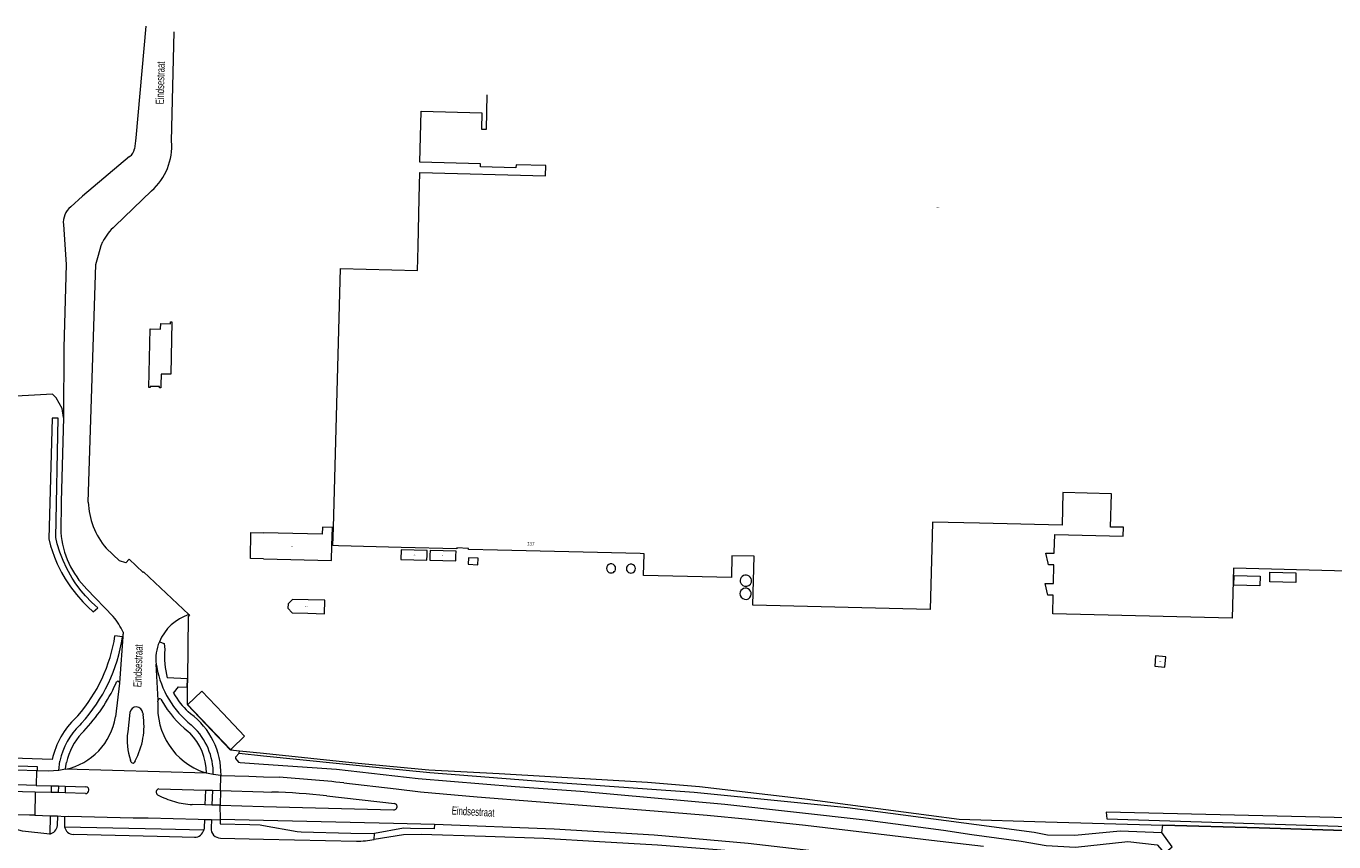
# Model space of a CAD drawing. Header units: metres. Extents: x 120324 to 133000, y 395500 to 402438.
# Tile 74 of 95: x 127927 to 128330, y 402184 to 402436. Entities that reach past the tile are written whole.
import ezdxf

# ---------------------------------------------------------------- set-up
doc = ezdxf.new("R2010")
doc.units = ezdxf.units.M
doc.linetypes.add('DGN2', pattern=[101.410184, 50.705092, -50.705092])
for name, color, linetype, lineweight in [('gg-anno-huisnummerreeks BGT', 7, 'Continuous', 13), ('gg-anno-openbare ruimte label', 7, 'Continuous', 13), ('gg-bbg-luifel en loopbrug', 1, 'DGN2', 0), ('gg-kntw-beschoeiing', 4, 'Continuous', 0)]:
    doc.layers.add(name, color=color, linetype=linetype, lineweight=lineweight)
doc.layers.add('gx-grn-maaiveld', color=7, linetype='Continuous', lineweight=0, true_color=0xb88d57)
doc.layers.add('kenmerkpunt-x pandkandidaat', color=7, linetype='Continuous', lineweight=0, true_color=0xb88d57)
doc.styles.add('StyleArial', font='arial.ttf')
doc.styles.add('Styledgn001', font='dgn001.shx')

msp = doc.modelspace()

# ---------------------------------------------------------------- linework, layer by layer
at = {"layer": 'gg-bbg-luifel en loopbrug', "flags": 128}
for points in [[(128066.23, 402271.35), (128063.24, 402271.47), (128063.16, 402269.47), (128066.16, 402269.35), (128066.23, 402271.35)], [(127976.5, 402226.1), (127989.66, 402212.19), (127990.16, 402212.66), (127994.15, 402216.43), (127987.45, 402223.53), (127980.99, 402230.35), (127976.5, 402226.1)]]:
    msp.add_lwpolyline(points, dxfattribs=at)
at = {"layer": 'gg-kntw-beschoeiing', "flags": 128}
for points in [[(127958.51, 402271.08), (127962.87, 402267), (127963, 402267.15), (127976.98, 402253.98), (127977.12, 402253.84), (127976.75, 402253.36), (127976.5, 402234.11), (127976.47, 402231.61), (127976.4, 402226.34), (127989.77, 402212.29), (127989.81, 402212.25), (127992.56, 402211.96), (128000, 402211.19)], [(128000, 402211.19), (128029.18, 402208.14), (128050.96, 402206.01), (128072.73, 402204.95), (128118.47, 402202.22), (128134.49, 402200.95), (128167.03, 402197.12), (128205.3, 402192.07), (128214.62, 402190.82), (128241.26, 402190.01), (128277.44, 402188.96), (128307.18, 402188.12), (128339.91, 402187.1), (128360.71, 402186.6)]]:
    msp.add_lwpolyline(points, dxfattribs=at)
at = {"layer": 'gx-grn-maaiveld'}
for p, q in [((127954.11, 402373.79), (127965.45, 402384.76)), ((127945.47, 402261.8), (127953.62, 402253.36)), ((127956.5, 402247.07), (127954.14, 402247.41)), ((127956.67, 402248.51), (127955.57, 402232.89)), ((127966.9, 402238.63), (127967.06, 402237.72)), ((127967.44, 402227.53), (127966.9, 402238.63)), ((127954.42, 402232.64), (127954.66, 402233.16)), ((127976.5, 402234.11), (127970.3, 402234.45)), ((127976.47, 402231.61), (127976.5, 402234.11)), ((127967.39, 402227.04), (127967.44, 402227.53)), ((127968.34, 402227.87), (127968.62, 402227.35)), ((127942.66, 402222.72), (127942.11, 402222.11)), ((127958.78, 402223.74), (127958.08, 402217.75)), ((127962.76, 402223.59), (127962.83, 402223.12)), ((127977.46, 402223.34), (127976.74, 402223.94)), ((127943.76, 402220.35), (127943.29, 402219.85)), ((127943.89, 402217.36), (127944.49, 402217.98)), ((127976.76, 402217.9), (127977.22, 402217.45)), ((127978.19, 402219.46), (127977.7, 402219.91)), ((127936.79, 402205.83), (127937.17, 402208.76)), ((127959.18, 402208.47), (127958.97, 402209.03)), ((127960.35, 402208.85), (127960.05, 402208.32)), ((127992.45, 402211.19), (127992.56, 402211.96)), ((127992.45, 402211.19), (128000, 402210.41)), ((127992.56, 402211.96), (128000, 402211.19)), ((127929.9, 402205.79), (127929.82, 402201.27)), ((127930.27, 402205.78), (127929.9, 402205.79)), ((127938.91, 402206.23), (127936.79, 402205.83)), ((127982.4, 402205.05), (127938.91, 402206.23)), ((127982.4, 402205.05), (127981.79, 402205.24)), ((127984.49, 402204.62), (127982.4, 402205.05)), ((127986.86, 402204.3), (127984.49, 402204.62)), ((127929.55, 402199.19), (127877.6, 402200.51)), ((127929.82, 402201.27), (127905.52, 402201.91)), ((127929.82, 402201.27), (127934.48, 402201.15)), ((127934.48, 402201.15), (127934.41, 402199.07)), ((127934.48, 402201.15), (127936.68, 402201.09)), ((127936.68, 402201.09), (127936.62, 402199.01)), ((127936.68, 402201.09), (127938.79, 402201.01)), ((127938.79, 402201.01), (127938.73, 402198.94)), ((127938.79, 402201.01), (127945.15, 402200.81)), ((127986.74, 402199.68), (127986.86, 402204.3)), ((128000, 402203.92), (128004.77, 402203.74)), ((128024.8, 402202), (128040.88, 402200.16)), ((127929.55, 402199.19), (127929.42, 402192.06)), ((127934.41, 402199.07), (127929.55, 402199.19)), ((127936.62, 402199.01), (127934.41, 402199.07)), ((127938.73, 402198.94), (127936.62, 402199.01)), ((127945.09, 402198.7), (127938.73, 402198.94)), ((127967.7, 402200.16), (127982.05, 402199.8)), ((127982.05, 402199.8), (127981.9, 402195.26)), ((127982.05, 402199.8), (127984.25, 402199.73)), ((127984.25, 402199.73), (127984.07, 402195.19)), ((127984.25, 402199.73), (127986.74, 402199.68)), ((127986.74, 402199.68), (127986.62, 402195.13)), ((127986.74, 402199.68), (128000, 402199.27)), ((128000, 402199.27), (128002.51, 402199.2)), ((128019.47, 402198.01), (128040.36, 402195.66)), ((127981.9, 402195.26), (127978, 402195.37)), ((127984.07, 402195.19), (127981.9, 402195.26)), ((127986.62, 402195.13), (127984.07, 402195.19)), ((127986.62, 402195.13), (128000, 402194.78)), ((127986.66, 402190.86), (127986.62, 402195.13)), ((128000, 402194.78), (128040.14, 402193.74)), ((127929.42, 402192.06), (127934.17, 402191.87)), ((127934.17, 402191.87), (127934, 402186.23)), ((127934.17, 402191.87), (127936.43, 402191.82)), ((127936.43, 402191.82), (127936.36, 402188.86)), ((127936.43, 402191.82), (127938.57, 402191.7)), ((127981.78, 402190.77), (127983.91, 402190.71)), ((127983.91, 402190.71), (127983.81, 402188.1)), ((127983.91, 402190.71), (127986.65, 402190.58)), ((127986.65, 402190.58), (127986.66, 402190.86)), ((127986.66, 402190.86), (128000, 402190.54)), ((128000, 402190.54), (128040.04, 402189.57)), ((128040.04, 402189.57), (128052.73, 402189.26)), ((128277.18, 402186.72), (128277.44, 402188.96)), ((127986.68, 402184.99), (128000, 402184.7)), ((128000, 402184.7), (128028.67, 402184.07)), ((128034.13, 402184.6), (128034.19, 402186.41))]:
    msp.add_line(p, q, dxfattribs=at)
at = {"layer": 'gx-grn-maaiveld', "flags": 128}
for points in [[(127963.67, 402435.55), (127960.59, 402401.06), (127960.51, 402400.14), (127960.17, 402397.65)], [(127971.61, 402400.02), (127972.46, 402433.78)], [(128334.4, 402267.39), (128299.31, 402268.25), (128298.91, 402252.87), (128243.51, 402254.19), (128243.64, 402259.93), (128242, 402259.97), (128241.14, 402263.6), (128243.76, 402263.54), (128243.87, 402269.28), (128242.21, 402269.31), (128242.1, 402269.81), (128241.36, 402272.96), (128243.99, 402272.89), (128244, 402273.23), (128244.12, 402278.63), (128265.26, 402278.15), (128265.34, 402280.91), (128261.34, 402280.99), (128261.6, 402291.27), (128246.67, 402291.66), (128246.42, 402281.53), (128220.87, 402282.14), (128206.41, 402282.49), (128206.21, 402274.19), (128206.12, 402270.74), (128205.74, 402255.54), (128150.96, 402256.87), (128151.33, 402271.96), (128144.51, 402272.12), (128144.35, 402265.39), (128117.25, 402266.03), (128117.42, 402272.76), (128116.19, 402272.79), (128072.21, 402273.86), (128063.19, 402274.08), (128063.2, 402274.4), (128059.61, 402274.52), (128059.6, 402274.26), (128042.5, 402274.71), (128023.12, 402275.22), (128021.42, 402275.27), (128021.57, 402280.85), (128023.71, 402360.78), (128047.48, 402360.18), (128047.67, 402367.54), (128048.04, 402382.5), (128048.24, 402390.37), (128087.03, 402389.38), (128087.11, 402392.53), (128077.95, 402392.8), (128077.89, 402391.83), (128066.92, 402392.13), (128066.95, 402393.11), (128048.2, 402393.6), (128048.64, 402409.32), (128067.35, 402408.79), (128067.24, 402403.78), (128068.8, 402403.74), (128069.04, 402414.32)], [(127958.65, 402395.31), (127944.13, 402383.12), (127940.51, 402379.78)], [(127938.22, 402374.31), (127939.06, 402361.98), (127938.38, 402336.42), (127938.28, 402314.8)], [(127945.88, 402288.7), (127948.22, 402362), (127949.08, 402364.91), (127949.89, 402367.87), (127950.44, 402369.12)], [(127968.24, 402342.06), (127968.29, 402343.79), (127971.32, 402343.73), (127971.33, 402344.23), (127971.33, 402344.35), (127971.7, 402344.35), (127971.36, 402328.12), (127968.38, 402328.2), (127968.3, 402324.71), (127968.29, 402323.98), (127967.91, 402323.98), (127967.92, 402324.3), (127965.01, 402324.37), (127965.01, 402324.05), (127964.63, 402324.07), (127965, 402342.14), (127968.24, 402342.06)], [(127938.28, 402314.8), (127937.88, 402317.53), (127936.03, 402320.82), (127934.9, 402322.03), (127845.39, 402317.07)], [(127933.72, 402277.35), (127934.29, 402275.19), (127934.73, 402273.76), (127935.49, 402271.66), (127936.36, 402269.6), (127937.69, 402266.93), (127938.8, 402264.99), (127940.44, 402262.5), (127942.25, 402260.13), (127944.22, 402257.89), (127945.8, 402256.31), (127947.42, 402254.84), (127948.85, 402256.05), (127947.95, 402256.83), (127946.95, 402257.77), (127945.05, 402259.73), (127943.72, 402261.29), (127942.08, 402263.47), (127940.95, 402265.18), (127939.27, 402268.15), (127938.12, 402270.63), (127937.14, 402273.18), (127936.34, 402275.79), (127935.87, 402277.78), (127936.61, 402314.59), (127934.75, 402314.6), (127933.72, 402277.35)], [(127938.28, 402314.8), (127937.55, 402288.76), (127937.44, 402279.31)], [(128000, 402271.18), (127995.92, 402271.28), (127996.12, 402279.34), (128000, 402279.24)], [(128000, 402271.18), (128020.96, 402270.69), (128021.09, 402275.28), (128021.25, 402280.86), (128018.19, 402280.94), (128018.12, 402278.8), (128000, 402279.24)], [(127976.98, 402253.98), (127963, 402267.15), (127962.87, 402267), (127958.51, 402271.08), (127957.52, 402269.98), (127955.51, 402270.55), (127951.43, 402274.47)], [(128042.4, 402270.97), (128050.4, 402270.75), (128050.44, 402272.32), (128050.48, 402273.76), (128042.48, 402273.98), (128042.4, 402270.97)], [(128051.33, 402272.29), (128051.29, 402270.74), (128059.3, 402270.52), (128059.34, 402272.09), (128059.38, 402273.53), (128051.37, 402273.75), (128051.33, 402272.29)], [(128307.47, 402265.82), (128307.39, 402262.79), (128299.37, 402263), (128299.45, 402266.03), (128307.47, 402265.82)], [(128318.57, 402266.88), (128318.5, 402263.86), (128310.47, 402264.03), (128310.54, 402267.05), (128318.57, 402266.88)], [(128013.78, 402258.47), (128008.91, 402258.59), (128007.54, 402257.29), (128007.5, 402255.92), (128008.82, 402254.54), (128013.69, 402254.42), (128013.69, 402254.35), (128018.78, 402254.23), (128018.88, 402258.42), (128013.78, 402258.55), (128013.78, 402258.47)], [(127976.98, 402253.98), (127977.12, 402253.84), (127976.75, 402253.36), (127976.5, 402234.11)], [(127956.67, 402248.51), (127956.58, 402247.51), (127956.5, 402247.07)], [(127967.84, 402245.55), (127969.32, 402245.02), (127969.57, 402243.15)], [(128274.99, 402238.06), (128278.12, 402237.78), (128278.4, 402240.92), (128275.25, 402241.2), (128274.99, 402238.06)], [(127955.57, 402232.89), (127955.56, 402232.8), (127954.29, 402222.4)], [(127972.25, 402229.69), (127973.8, 402231.66), (127976.47, 402231.61)], [(127976.47, 402231.61), (127976.4, 402226.34), (127989.77, 402212.29), (127989.81, 402212.25), (127992.56, 402211.96)], [(127934.8, 402209.24), (127919.47, 402209.75), (127909.63, 402211.77), (127894.21, 402211.91), (127894.22, 402213.49), (127889, 402213.56), (127888.97, 402211.97), (127885.96, 402212), (127885.93, 402209.05)], [(127930.27, 402205.78), (127930.28, 402206.96), (127918.1, 402207.37), (127909.74, 402208.84), (127906.52, 402208.93), (127885.93, 402209.05)], [(127992.45, 402211.19), (127991.32, 402210), (127991.3, 402209.59), (127992.27, 402208.4), (127992.79, 402208.31), (128000, 402207.83)], [(128000, 402211.19), (128029.18, 402208.14), (128050.96, 402206.01), (128072.73, 402204.95), (128118.47, 402202.22), (128134.49, 402200.95), (128167.03, 402197.12), (128205.3, 402192.07), (128214.62, 402190.82), (128241.26, 402190.01), (128277.44, 402188.96)], [(128000, 402210.41), (128035.69, 402206.73), (128051.27, 402205.25), (128087.92, 402202.4), (128132.84, 402199.12), (128180.21, 402194.46), (128220, 402189.16), (128237.77, 402186.83), (128241.89, 402185.97), (128250.34, 402185.93), (128264.28, 402187.24), (128277.18, 402186.72)], [(127929.9, 402205.79), (127918.06, 402206.2), (127877.21, 402206.44), (127870.54, 402206.2)], [(127936.79, 402205.83), (127933.53, 402205.67), (127930.27, 402205.78)], [(127938.91, 402206.23), (127939.01, 402207.14), (127939.22, 402208.31)], [(128000, 402207.83), (128022.55, 402206.31), (128047.75, 402203.36), (128077.64, 402200.88), (128097.82, 402199.43), (128142.29, 402195.45), (128185.64, 402190.63), (128209.79, 402187.41), (128218.52, 402186.07), (128233.8, 402184.09), (128241.48, 402182.74), (128250.51, 402182.17), (128266.71, 402183.93), (128275.7, 402182.9), (128277.99, 402180.34), (128280.37, 402182.33), (128277.18, 402186.72)], [(127986.86, 402204.3), (127995.48, 402204.09), (128000, 402203.92)], [(128040.88, 402200.16), (128048.41, 402199.29), (128065.89, 402197.73), (128120.5, 402193.45), (128136.86, 402192.02), (128149.71, 402190.8), (128167.26, 402188.95), (128187.16, 402186.64), (128206.11, 402184.39), (128222.16, 402182.48)], [(127929.42, 402192.06), (127929.18, 402192.07), (127927.75, 402192.11), (127773.49, 402196.05)], [(128381.96, 402188.23), (128382.27, 402189.13), (128382.26, 402189.76), (128382.03, 402190.03), (128376.35, 402190.27), (128361.13, 402190.62), (128259.95, 402192.96), (128260.16, 402190.98), (128360.83, 402187.78)], [(127934, 402186.23), (127925.63, 402187.14), (127919.85, 402188.63), (127919.08, 402188.84)], [(127938.57, 402191.7), (127938.53, 402189.35), (127938.62, 402188.4)], [(127938.57, 402191.7), (127939.83, 402191.72), (127959.71, 402191.23), (127964.41, 402191.21), (127979.86, 402190.83), (127981.78, 402190.77)], [(127981.57, 402187.47), (127968.41, 402187.79), (127938.62, 402188.4)], [(127981.78, 402190.77), (127981.68, 402188.2), (127981.57, 402187.47)], [(127986.65, 402190.58), (127986.62, 402189.41), (127995.74, 402189.2), (127998.99, 402189.09), (128000, 402188.91)], [(128000, 402188.91), (128010.38, 402186.98), (128011.56, 402186.92), (128026.91, 402186.54), (128034.19, 402186.41)], [(128052.73, 402189.26), (128052.66, 402187.84), (128045.31, 402187.99), (128043.15, 402188.06), (128034.19, 402186.41)], [(128052.73, 402189.26), (128089.71, 402187.81), (128120.49, 402185.99), (128149.54, 402183.43), (128178.92, 402180.08), (128208.76, 402176.08), (128221.22, 402174.62)], [(128360.83, 402187.78), (128360.71, 402186.6), (128339.91, 402187.1), (128307.18, 402188.12), (128277.44, 402188.96)], [(127978.7, 402185.22), (127967.12, 402185.53), (127941.22, 402186.06)], [(128279.14, 402166.34), (128264.7, 402167.53), (128245.35, 402169.33), (128227.47, 402171.3), (128209.65, 402173.41), (128173.86, 402177.82), (128156.27, 402179.88), (128139.92, 402181.34), (128121.54, 402182.81), (128103.7, 402183.88), (128086.46, 402184.85), (128068.51, 402185.47), (128048.67, 402186.09), (128043.16, 402185.98), (128034.13, 402184.6)]]:
    msp.add_lwpolyline(points, dxfattribs=at)
at = {"layer": 'gx-grn-maaiveld'}
for centre, radius, start, end in [((127953.33, 402398.52), 18.34, 311.3557, 4.6794), ((127956.7, 402398.24), 3.52, 303.6328, 350.3539), ((127944.53, 402374.88), 6.34, 129.383, 185.184), ((127963.07, 402362.97), 14.04, 129.6273, 154.0474), ((127969.1, 402289.56), 23.24, 182.1221, 220.4915), ((127965.58, 402281.62), 28.24, 184.6923, 224.5796), ((128107.23, 402268.21), 1.4, 0.0205, 240.0026), ((128113.34, 402268.15), 1.4, 0.0205, 240.0026), ((128107.23, 402268.21), 1.4, 240, 0.0231), ((128113.34, 402268.15), 1.4, 240, 0.0231), ((128148.82, 402264.43), 1.75, 7.329, 191.7572), ((128148.75, 402260.38), 1.76, 339.5144, 178.5146), ((128148.82, 402264.43), 1.75, 191.78, 7.3062), ((128148.75, 402260.4), 1.76, 178.9771, 339.0519), ((127938.57, 402240.51), 19.79, 23.8413, 40.4875), ((127981.57, 402239.83), 14.87, 107.9865, 157.3896), ((127906.03, 402254.77), 48.67, 318.8207, 351.3056), ((127906.11, 402254.7), 50.96, 317.6253, 351.3914), ((127979.48, 402240.45), 12.71, 156.3158, 188.213), ((127992.22, 402240.66), 22.79, 173.7235, 195.8245), ((127995.86, 402242.84), 29.26, 190.0882, 231.6214), ((127955.07, 402232.88), 0.492, 53.5851, 145.8701), ((127955.08, 402232.88), 0.492, 1.5359, 55.0656), ((127904.71, 402255.62), 54.77, 316.5856, 335.1906), ((127992.2, 402240.65), 22.76, 208.768, 227.2229), ((127960.76, 402223.46), 2, 3.7372, 171.946), ((127988.52, 402225.34), 21.19, 175.397, 251.4966), ((127967.98, 402227.47), 0.538, 47.2605, 174.1304), ((127996.67, 402243.28), 32.26, 209.5962, 231.8854), ((127958.41, 402204.34), 24.11, 132.5303, 168.2777), ((127934.9, 402225.45), 19.63, 281.7885, 351.073), ((127940.69, 402219.62), 22.42, 331.2956, 8.9863), ((127963.86, 402204.78), 23.01, 358.7964, 53.7544), ((127957.84, 402204.59), 21.08, 133.6256, 168.5816), ((127958.01, 402204.34), 19.21, 137.3319, 168.0841), ((127976.9, 402215.27), 18.99, 172.4817, 199.1736), ((127964.49, 402204.85), 17.91, 0.645, 44.7154), ((127964.2, 402204.76), 20.29, 359.5991, 46.4061), ((127959.73, 402208.7), 0.599, 202.8973, 240.8585), ((127959.66, 402208.62), 0.49, 243.2795, 322.5725), ((127945.05, 402199.76), 1.06, 272.1096, 84.4619), ((127981.21, 401815.71), 388.75, 83.5621, 86.5258), ((127967.81, 402199.2), 0.963, 96.4935, 239.0757), ((127979.11, 402219.79), 24.45, 241.1357, 254.2558), ((127995.3, 401973.9), 225.42, 83.8456, 88.1685), ((127979.09, 402219.71), 24.37, 254.2735, 267.4423), ((128040.27, 402194.7), 0.968, 262.2624, 84.5081), ((127933.49, 402189.07), 2.88, 280.2935, 355.9324), ((127941.52, 402189.01), 2.96, 191.8495, 264.2516), ((127978.7, 402188.18), 2.95, 269.936, 346.2355), ((127986.71, 402187.9), 2.91, 176.1649, 269.5433), ((128029.02, 402208.7), 24.64, 269.1902, 281.9669)]:
    msp.add_arc(centre, radius, start, end, dxfattribs=at)

# ---------------------------------------------------------------- texts
at = {"layer": 'gg-anno-huisnummerreeks BGT', "insert": (128082.42, 402275.28), "char_height": 1, "attachment_point": 8, "rotation": 358.6, "line_spacing_factor": 0.8, "style": 'StyleArial'}
msp.add_mtext('{\\C256;137}', dxfattribs=at)
at = {"layer": 'gg-anno-openbare ruimte label', "char_height": 2.5, "attachment_point": 5, "line_spacing_factor": 0.8, "style": 'StyleArial'}
for insert, rotation in [((127968.13, 402418.02), 88.6), ((127961.28, 402238.17), 88.2), ((128064.66, 402193.15), 356.9)]:
    msp.add_mtext('{\\W0.68;\\C256;Eindsestraat}', dxfattribs=dict(at, insert=insert, rotation=rotation))
at = {"layer": 'kenmerkpunt-x pandkandidaat', "linetype": 'Continuous', "lineweight": 0, "char_height": 0.2, "attachment_point": 5, "line_spacing_factor": 0.8, "style": 'Styledgn001'}
for insert in [(128208.1, 402379.59), (128008.59, 402275.01), (128046.44, 402272.36), (128055.34, 402272.14), (128013.19, 402256.46), (128276.7, 402239.49)]:
    msp.add_mtext('{\\Fdgn000|c0;\\C33;PNDK}', dxfattribs=dict(at, insert=insert))

doc.saveas('drawing.dxf')
